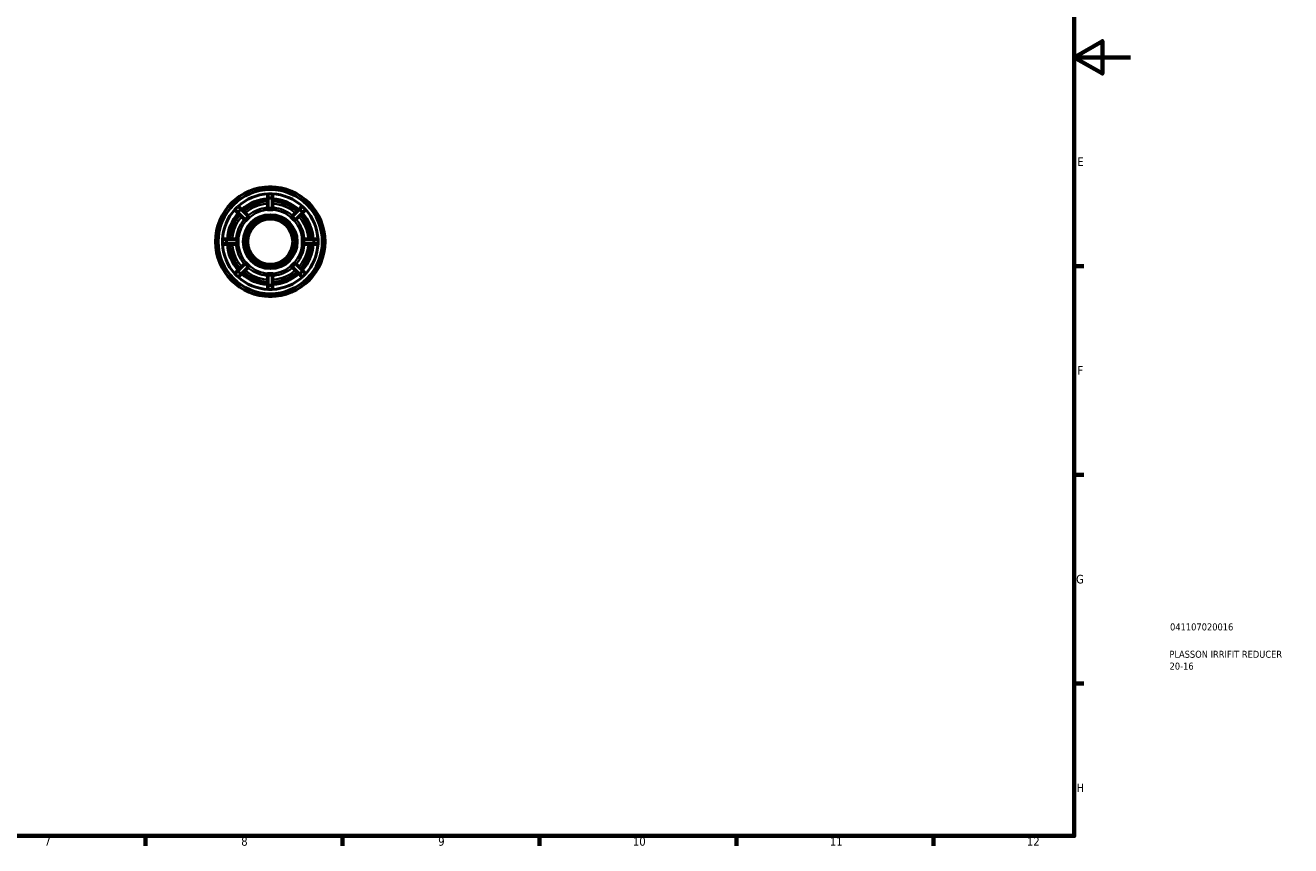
# Model space of a CAD drawing. Header units: millimetres. Extents: x 0 to 898, y 0 to 594.
# Tile 6 of 9: x 448 to 898, y 17 to 308. Entities that reach past the tile are written whole.
import ezdxf

# ---------------------------------------------------------------- set-up
doc = ezdxf.new("R2010")
doc.units = ezdxf.units.MM
for name, color, linetype, lineweight in [('Border (ANSI)', 7, 'Continuous', 70), ('Title (ISO)', 7, 'Continuous', 50), ('Visible (ANSI)', 7, 'Continuous', 50), ('Visible Narrow (ANSI)', 7, 'Continuous', 35)]:
    doc.layers.add(name, color=color, linetype=linetype, lineweight=lineweight)
doc.styles.add('Note Text (ANSI)', font='tahoma.ttf')
doc.styles.add('Note Text (ISO)', font='tahoma.ttf')

# ---------------------------------------------------------------- blocks, each defined once
blk = doc.blocks.new('Borders Default Border')
at = {"layer": 'Border (ANSI)'}
for p, q in [((821, 222.75), (824.45, 222.75)), ((821, 148.5), (824.45, 148.5)), ((821, 74.25), (824.45, 74.25)), ((490.58, 20), (490.58, 16.55)), ((560.67, 20), (560.67, 16.55)), ((630.75, 20), (630.75, 16.55)), ((700.83, 20), (700.83, 16.55)), ((770.92, 20), (770.92, 16.55))]:
    blk.add_line(p, q, dxfattribs=at)
at = {"layer": 'Border (ANSI)', "flags": 128}
for points in [[(20, 20), (20, 574), (821, 574), (821, 20), (20, 20)], [(841, 297), (821, 297), (831, 302.77), (831, 291.23), (821, 297)]]:
    blk.add_lwpolyline(points, dxfattribs=at)
at = {"layer": 'Border (ANSI)', "attachment_point": 7, "style": 'Note Text (ANSI)'}
for s, insert, char_height in [('E', (822.05, 258.35), 3.05), ('F', (822.14, 184.1), 3.05), ('G', (821.66, 109.79), 3.05), ('H', (821.81, 35.6), 3.05), ('7', (454.6, 16.55), 3.05), ('8', (524.63, 16.48), 3.05), ('9', (594.7, 16.49), 3.05), ('10', (663.96, 16.49), 3.048), ('11', (734.04, 16.55), 3.048), ('12', (804.13, 16.55), 3.048)]:
    blk.add_mtext(s, dxfattribs=dict(at, insert=insert, char_height=char_height))
blk = doc.blocks.new('Title Blocks ISO')
at = {"layer": 'Title (ISO)', "color": 232, "true_color": 0xca0064, "style": 'Note Text (ISO)'}
for tag, p in [('PART_NUMBER_001', (34.08, 73.13)), ('DESCRIPTION_001', (33.84, 63.4)), ('DESCRIPTION_002', (33.91, 59.18))]:
    blk.add_attdef(tag, p, '', height=2.5, dxfattribs=at)

msp = doc.modelspace()

# ---------------------------------------------------------------- linework, layer by layer
at = {"layer": 'Visible (ANSI)'}
for p, q in [((533.989, 248.027), (533.989, 246.698)), ((534.964, 250.927), (534.389, 250.927)), ((534.389, 248.427), (535.539, 248.427)), ((535.539, 250.927), (534.964, 250.927)), ((535.939, 246.698), (535.939, 248.027)), ((521.175, 245.216), (520.769, 244.809)), ((521.582, 245.623), (521.175, 245.216)), ((522.536, 243.042), (523.35, 243.855)), ((524.855, 242.915), (523.915, 243.855)), ((533.989, 246.698), (533.989, 243.56)), ((535.939, 243.56), (535.939, 246.698)), ((546.012, 243.855), (545.073, 242.915)), ((546.578, 243.855), (547.391, 243.042)), ((548.752, 245.216), (548.346, 245.623)), ((549.159, 244.809), (548.752, 245.216)), ((522.536, 242.476), (523.476, 241.536)), ((523.476, 241.536), (525.695, 239.317)), ((527.074, 240.696), (524.855, 242.915)), ((526.229, 238.784), (526.226, 238.786)), ((526.918, 239.473), (526.229, 238.784)), ((527.607, 240.162), (526.918, 239.473)), ((527.605, 240.165), (527.607, 240.162)), ((533.989, 242.806), (533.989, 242.809)), ((534.964, 242.806), (533.989, 242.806)), ((535.939, 242.806), (534.964, 242.806)), ((535.939, 242.809), (535.939, 242.806)), ((542.32, 240.162), (542.322, 240.165)), ((543.009, 239.473), (542.32, 240.162)), ((545.073, 242.915), (542.854, 240.696)), ((543.699, 238.784), (543.009, 239.473)), ((543.701, 238.786), (543.699, 238.784)), ((544.232, 239.317), (546.451, 241.536)), ((546.451, 241.536), (547.391, 242.476)), ((515.464, 232.002), (515.464, 231.427)), ((515.464, 231.427), (515.464, 230.852)), ((517.964, 230.852), (517.964, 232.002)), ((519.693, 232.402), (518.364, 232.402)), ((518.364, 230.452), (519.693, 230.452)), ((522.831, 232.402), (519.693, 232.402)), ((519.693, 230.452), (522.831, 230.452)), ((523.582, 232.402), (523.585, 232.402)), ((523.585, 230.452), (523.582, 230.452)), ((523.585, 232.402), (523.585, 231.427)), ((523.585, 231.427), (523.585, 230.452)), ((546.342, 232.402), (546.346, 232.402)), ((546.342, 231.427), (546.342, 232.402)), ((546.342, 230.452), (546.342, 231.427)), ((546.346, 230.452), (546.342, 230.452)), ((550.235, 232.402), (547.097, 232.402)), ((547.097, 230.452), (550.235, 230.452)), ((551.564, 232.402), (550.235, 232.402)), ((550.235, 230.452), (551.564, 230.452)), ((551.964, 232.002), (551.964, 230.852)), ((554.464, 231.427), (554.464, 232.002)), ((554.464, 230.852), (554.464, 231.427)), ((523.476, 221.319), (522.536, 220.379)), ((525.695, 223.537), (523.476, 221.319)), ((524.855, 219.94), (527.074, 222.159)), ((526.226, 224.069), (526.229, 224.071)), ((526.229, 224.071), (526.918, 223.382)), ((526.918, 223.382), (527.607, 222.692)), ((527.607, 222.692), (527.605, 222.69)), ((542.32, 222.692), (543.009, 223.382)), ((542.322, 222.69), (542.32, 222.692)), ((542.854, 222.159), (545.073, 219.94)), ((543.009, 223.382), (543.699, 224.071)), ((543.699, 224.071), (543.701, 224.069)), ((546.451, 221.319), (544.232, 223.537)), ((547.391, 220.379), (546.451, 221.319)), ((520.769, 218.045), (521.175, 217.639)), ((521.175, 217.639), (521.582, 217.232)), ((523.35, 219), (522.536, 219.813)), ((523.915, 219), (524.855, 219.94)), ((533.989, 220.049), (534.964, 220.049)), ((533.989, 220.046), (533.989, 220.049)), ((533.989, 219.294), (533.989, 216.156)), ((533.989, 216.156), (533.989, 214.827)), ((534.964, 220.049), (535.939, 220.049)), ((535.939, 220.049), (535.939, 220.046)), ((535.939, 216.156), (535.939, 219.294)), ((535.939, 214.827), (535.939, 216.156)), ((545.073, 219.94), (546.012, 219)), ((547.391, 219.813), (546.578, 219)), ((548.346, 217.232), (548.752, 217.639)), ((548.752, 217.639), (549.159, 218.045)), ((535.539, 214.427), (534.389, 214.427)), ((534.389, 211.927), (534.964, 211.927)), ((534.964, 211.927), (535.539, 211.927))]:
    msp.add_line(p, q, dxfattribs=at)
for radius in [19.5, 18.525, 9.6, 8.8, 8]:
    msp.add_circle((534.964, 231.427), radius, dxfattribs=at)
for centre, radius, start, end in [((534.964, 231.427), 17, 92.28624, 132.71376), ((534.389, 248.027), 0.4, 90, 180), ((534.389, 250.527), 0.4, 90, 103.78713), ((535.539, 250.527), 0.4, 76.21287, 90), ((535.539, 248.027), 0.4, 0, 90), ((534.964, 231.427), 17, 47.28624, 87.71376), ((521.051, 244.527), 0.4, 135, 148.78713), ((521.865, 245.34), 0.4, 121.21287, 135), ((523.632, 243.572), 0.4, 45, 135), ((534.964, 231.427), 15.3, 93.65368, 131.34632), ((534.964, 231.427), 15.3, 48.65368, 86.34632), ((546.295, 243.572), 0.4, 45, 135), ((548.063, 245.34), 0.4, 45, 58.78713), ((548.876, 244.527), 0.4, 31.21287, 45), ((534.964, 231.427), 17, 137.28624, 177.71376), ((534.964, 231.427), 15.3, 138.65368, 176.34632), ((522.819, 242.759), 0.4, 135, 225), ((534.964, 231.427), 15.3, 3.65368, 41.34632), ((547.108, 242.759), 0.4, 315, 45), ((534.964, 231.427), 17, 2.28624, 42.71376), ((515.864, 232.002), 0.4, 166.21287, 180), ((515.864, 230.852), 0.4, 180, 193.78713), ((518.364, 232.002), 0.4, 90, 180), ((518.364, 230.852), 0.4, 180, 270), ((534.964, 231.427), 17, 182.28624, 222.71376), ((534.964, 231.427), 15.3, 183.65368, 221.34632), ((534.964, 231.427), 15.3, 318.65368, 356.34632), ((534.964, 231.427), 17, 317.28624, 357.71376), ((551.564, 232.002), 0.4, 0, 90), ((551.564, 230.852), 0.4, 270, 0), ((554.064, 232.002), 0.4, 0, 13.78713), ((554.064, 230.852), 0.4, 346.21287, 0), ((521.051, 218.328), 0.4, 211.21287, 225), ((521.865, 217.515), 0.4, 225, 238.78713), ((522.819, 220.096), 0.4, 135, 225), ((523.632, 219.283), 0.4, 225, 315), ((534.964, 231.427), 17, 227.28624, 267.71376), ((534.964, 231.427), 15.3, 228.65368, 266.34632), ((534.964, 231.427), 17, 272.28624, 312.71376), ((534.964, 231.427), 15.3, 273.65368, 311.34632), ((546.295, 219.283), 0.4, 225, 315), ((547.108, 220.096), 0.4, 315, 45), ((548.063, 217.515), 0.4, 301.21287, 315), ((548.876, 218.328), 0.4, 315, 328.78713), ((534.389, 214.827), 0.4, 180, 270), ((534.389, 212.327), 0.4, 256.21287, 270), ((535.539, 214.827), 0.4, 270, 0), ((535.539, 212.327), 0.4, 270, 283.78713)]:
    msp.add_arc(centre, radius, start, end, dxfattribs=at)
for points, knots in [([(534.389, 243.295), (534.38, 243.294), (534.372, 243.294), (534.345, 243.296), (534.325, 243.3), (534.275, 243.319), (534.247, 243.335), (534.175, 243.383), (534.126, 243.423), (534.05, 243.489), (534.023, 243.515), (533.999, 243.541), (533.994, 243.548), (533.99, 243.556), (533.989, 243.558), (533.989, 243.56)], [-0.168733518, -0.168733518, -0.168733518, -0.168733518, -0.163441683, -0.163441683, -0.152156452, -0.152156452, -0.137571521, -0.137571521, -0.111826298, -0.111826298, -0.090915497, -0.090915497, -0.082112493, -0.082112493, -0.077185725, -0.077185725, -0.077185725, -0.077185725]), ([(535.539, 243.295), (535.342, 243.312), (535.147, 243.32), (534.78, 243.32), (534.585, 243.312), (534.389, 243.295)], [0.30299189, 0.30299189, 0.30299189, 0.30299189, 0.35809704, 0.35809704, 0.4132022, 0.4132022, 0.4132022, 0.4132022]), ([(535.939, 243.56), (535.939, 243.559), (535.939, 243.558), (535.937, 243.553), (535.934, 243.548), (535.921, 243.531), (535.907, 243.517), (535.853, 243.466), (535.804, 243.424), (535.723, 243.362), (535.688, 243.338), (535.636, 243.312), (535.615, 243.304), (535.577, 243.295), (535.559, 243.293), (535.541, 243.295), (535.54, 243.295), (535.539, 243.295)], [-0.07397322, -0.07397322, -0.07397322, -0.07397322, -0.07226562, -0.07226562, -0.06745944, -0.06745944, -0.058153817, -0.058153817, -0.039774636, -0.039774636, -0.027311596, -0.027311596, -0.020484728, -0.020484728, -0.01513632, -0.01513632, -0.014869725, -0.014869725, -0.014869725, -0.014869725]), ([(526.165, 239.412), (526.16, 239.405), (526.153, 239.399), (526.136, 239.384), (526.124, 239.376), (526.083, 239.354), (526.05, 239.344), (525.963, 239.324), (525.895, 239.317), (525.79, 239.31), (525.751, 239.309), (525.71, 239.311), (525.699, 239.313), (525.695, 239.317)], [-0.24000795, -0.24000795, -0.24000795, -0.24000795, -0.23497279, -0.23497279, -0.22758419, -0.22758419, -0.209365, -0.209365, -0.17479177, -0.17479177, -0.14865473, -0.14865473, -0.13223754, -0.13223754, -0.13223754, -0.13223754]), ([(526.979, 240.226), (526.828, 240.099), (526.684, 239.967), (526.425, 239.707), (526.292, 239.564), (526.165, 239.412)], [0.30299189, 0.30299189, 0.30299189, 0.30299189, 0.35809704, 0.35809704, 0.4132022, 0.4132022, 0.4132022, 0.4132022]), ([(526.226, 238.786), (526.25, 238.809), (526.274, 238.832), (526.51, 239.064), (526.723, 239.278), (526.918, 239.473)], [-0.09219528, -0.09219528, -0.09219528, -0.09219528, -0.082886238, -0.082886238, 0, 0, 0, 0]), ([(526.918, 239.473), (527.113, 239.668), (527.327, 239.881), (527.559, 240.117), (527.582, 240.141), (527.605, 240.165)], [0, 0, 0, 0, 0.082886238, 0.082886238, 0.092195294, 0.092195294, 0.092195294, 0.092195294]), ([(527.074, 240.696), (527.076, 240.694), (527.077, 240.691), (527.081, 240.676), (527.082, 240.656), (527.081, 240.585), (527.077, 240.523), (527.064, 240.422), (527.058, 240.381), (527.039, 240.316), (527.029, 240.291), (527.01, 240.26), (527.003, 240.249), (526.989, 240.235), (526.984, 240.23), (526.979, 240.226)], [-0.33119008, -0.33119008, -0.33119008, -0.33119008, -0.325285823, -0.325285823, -0.309410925, -0.309410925, -0.282213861, -0.282213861, -0.264623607, -0.264623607, -0.250493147, -0.250493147, -0.243420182, -0.243420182, -0.239581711, -0.239581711, -0.239581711, -0.239581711]), ([(533.989, 242.809), (534.022, 242.809), (534.055, 242.808), (534.386, 242.805), (534.687, 242.806), (534.964, 242.806)], [-0.09219528, -0.09219528, -0.09219528, -0.09219528, -0.082886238, -0.082886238, 0, 0, 0, 0]), ([(534.964, 242.806), (535.24, 242.806), (535.541, 242.805), (535.872, 242.808), (535.906, 242.809), (535.939, 242.809)], [0, 0, 0, 0, 0.082886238, 0.082886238, 0.092195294, 0.092195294, 0.092195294, 0.092195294]), ([(542.322, 240.165), (542.346, 240.141), (542.369, 240.117), (542.6, 239.881), (542.814, 239.668), (543.009, 239.473)], [-0.09219528, -0.09219528, -0.09219528, -0.09219528, -0.082886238, -0.082886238, 0, 0, 0, 0]), ([(542.949, 240.226), (542.942, 240.232), (542.935, 240.238), (542.92, 240.255), (542.912, 240.267), (542.89, 240.308), (542.88, 240.341), (542.861, 240.428), (542.854, 240.496), (542.846, 240.602), (542.845, 240.64), (542.848, 240.681), (542.85, 240.692), (542.854, 240.696)], [-0.24000795, -0.24000795, -0.24000795, -0.24000795, -0.23497279, -0.23497279, -0.22758419, -0.22758419, -0.20936501, -0.20936501, -0.17479177, -0.17479177, -0.14865473, -0.14865473, -0.13223754, -0.13223754, -0.13223754, -0.13223754]), ([(543.762, 239.412), (543.635, 239.564), (543.503, 239.707), (543.243, 239.967), (543.1, 240.099), (542.949, 240.226)], [0.30299189, 0.30299189, 0.30299189, 0.30299189, 0.35809704, 0.35809704, 0.4132022, 0.4132022, 0.4132022, 0.4132022]), ([(543.009, 239.473), (543.205, 239.278), (543.417, 239.064), (543.654, 238.832), (543.677, 238.809), (543.701, 238.786)], [0, 0, 0, 0, 0.082886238, 0.082886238, 0.092195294, 0.092195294, 0.092195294, 0.092195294]), ([(544.232, 239.317), (544.231, 239.316), (544.228, 239.314), (544.212, 239.31), (544.193, 239.309), (544.121, 239.31), (544.059, 239.315), (543.958, 239.327), (543.918, 239.333), (543.852, 239.352), (543.827, 239.362), (543.796, 239.381), (543.786, 239.388), (543.771, 239.402), (543.767, 239.407), (543.762, 239.412)], [-0.33119008, -0.33119008, -0.33119008, -0.33119008, -0.325285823, -0.325285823, -0.309410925, -0.309410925, -0.282213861, -0.282213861, -0.264623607, -0.264623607, -0.250493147, -0.250493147, -0.243420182, -0.243420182, -0.239581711, -0.239581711, -0.239581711, -0.239581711]), ([(522.831, 232.402), (522.832, 232.402), (522.833, 232.402), (522.838, 232.4), (522.843, 232.397), (522.86, 232.384), (522.874, 232.37), (522.925, 232.316), (522.967, 232.268), (523.029, 232.186), (523.053, 232.152), (523.079, 232.1), (523.087, 232.079), (523.096, 232.04), (523.098, 232.023), (523.096, 232.004), (523.096, 232.003), (523.096, 232.002)], [-0.07397322, -0.07397322, -0.07397322, -0.07397322, -0.07226562, -0.07226562, -0.06745944, -0.06745944, -0.058153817, -0.058153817, -0.039774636, -0.039774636, -0.027311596, -0.027311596, -0.020484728, -0.020484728, -0.01513632, -0.01513632, -0.014869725, -0.014869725, -0.014869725, -0.014869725]), ([(523.096, 230.852), (523.097, 230.844), (523.097, 230.835), (523.095, 230.809), (523.091, 230.789), (523.072, 230.738), (523.056, 230.711), (523.008, 230.638), (522.968, 230.589), (522.902, 230.514), (522.876, 230.486), (522.85, 230.463), (522.843, 230.457), (522.835, 230.453), (522.833, 230.452), (522.831, 230.452)], [-0.168733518, -0.168733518, -0.168733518, -0.168733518, -0.163441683, -0.163441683, -0.152156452, -0.152156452, -0.137571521, -0.137571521, -0.111826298, -0.111826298, -0.090915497, -0.090915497, -0.082112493, -0.082112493, -0.077185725, -0.077185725, -0.077185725, -0.077185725]), ([(523.096, 232.002), (523.079, 231.806), (523.071, 231.611), (523.071, 231.244), (523.079, 231.049), (523.096, 230.852)], [0.30299189, 0.30299189, 0.30299189, 0.30299189, 0.35809704, 0.35809704, 0.4132022, 0.4132022, 0.4132022, 0.4132022]), ([(523.585, 231.427), (523.585, 231.704), (523.586, 232.005), (523.583, 232.336), (523.582, 232.369), (523.582, 232.402)], [0, 0, 0, 0, 0.082886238, 0.082886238, 0.092195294, 0.092195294, 0.092195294, 0.092195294]), ([(523.582, 230.452), (523.582, 230.486), (523.583, 230.519), (523.586, 230.85), (523.585, 231.151), (523.585, 231.427)], [0.62399879, 0.62399879, 0.62399879, 0.62399879, 0.633307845, 0.633307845, 0.716194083, 0.716194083, 0.716194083, 0.716194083]), ([(546.346, 232.402), (546.345, 232.369), (546.345, 232.336), (546.341, 232.005), (546.342, 231.704), (546.342, 231.427)], [0.62399879, 0.62399879, 0.62399879, 0.62399879, 0.633307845, 0.633307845, 0.716194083, 0.716194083, 0.716194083, 0.716194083]), ([(546.342, 231.427), (546.342, 231.151), (546.341, 230.85), (546.345, 230.519), (546.345, 230.486), (546.346, 230.452)], [0, 0, 0, 0, 0.082886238, 0.082886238, 0.092195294, 0.092195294, 0.092195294, 0.092195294]), ([(546.831, 232.002), (546.831, 232.011), (546.83, 232.019), (546.832, 232.046), (546.836, 232.066), (546.855, 232.116), (546.871, 232.144), (546.919, 232.217), (546.959, 232.265), (547.025, 232.341), (547.051, 232.369), (547.077, 232.392), (547.084, 232.397), (547.092, 232.402), (547.095, 232.402), (547.097, 232.402)], [-0.168733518, -0.168733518, -0.168733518, -0.168733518, -0.163441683, -0.163441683, -0.152156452, -0.152156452, -0.137571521, -0.137571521, -0.111826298, -0.111826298, -0.090915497, -0.090915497, -0.082112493, -0.082112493, -0.077185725, -0.077185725, -0.077185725, -0.077185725]), ([(547.097, 230.452), (547.096, 230.452), (547.094, 230.453), (547.089, 230.454), (547.085, 230.457), (547.068, 230.47), (547.053, 230.484), (547.003, 230.538), (546.96, 230.587), (546.898, 230.668), (546.875, 230.703), (546.848, 230.755), (546.84, 230.776), (546.831, 230.815), (546.83, 230.832), (546.831, 230.851), (546.831, 230.851), (546.831, 230.852)], [-0.07397322, -0.07397322, -0.07397322, -0.07397322, -0.07226562, -0.07226562, -0.06745944, -0.06745944, -0.058153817, -0.058153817, -0.039774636, -0.039774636, -0.027311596, -0.027311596, -0.020484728, -0.020484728, -0.01513632, -0.01513632, -0.014869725, -0.014869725, -0.014869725, -0.014869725]), ([(546.831, 230.852), (546.849, 231.049), (546.856, 231.244), (546.856, 231.611), (546.849, 231.806), (546.831, 232.002)], [0.30299189, 0.30299189, 0.30299189, 0.30299189, 0.35809704, 0.35809704, 0.4132022, 0.4132022, 0.4132022, 0.4132022]), ([(525.695, 223.537), (525.697, 223.539), (525.7, 223.541), (525.715, 223.545), (525.735, 223.545), (525.806, 223.544), (525.868, 223.54), (525.969, 223.528), (526.01, 223.521), (526.075, 223.503), (526.1, 223.493), (526.132, 223.474), (526.142, 223.466), (526.156, 223.453), (526.161, 223.448), (526.165, 223.442)], [-0.33119008, -0.33119008, -0.33119008, -0.33119008, -0.325285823, -0.325285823, -0.309410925, -0.309410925, -0.282213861, -0.282213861, -0.264623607, -0.264623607, -0.250493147, -0.250493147, -0.243420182, -0.243420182, -0.239581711, -0.239581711, -0.239581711, -0.239581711]), ([(526.165, 223.442), (526.292, 223.291), (526.425, 223.148), (526.684, 222.888), (526.828, 222.756), (526.979, 222.629)], [0.30299189, 0.30299189, 0.30299189, 0.30299189, 0.35809704, 0.35809704, 0.4132022, 0.4132022, 0.4132022, 0.4132022]), ([(526.918, 223.382), (526.723, 223.577), (526.51, 223.791), (526.274, 224.022), (526.25, 224.046), (526.226, 224.069)], [0, 0, 0, 0, 0.082886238, 0.082886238, 0.092195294, 0.092195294, 0.092195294, 0.092195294]), ([(527.605, 222.69), (527.582, 222.714), (527.559, 222.738), (527.327, 222.974), (527.113, 223.186), (526.918, 223.382)], [-0.09219528, -0.09219528, -0.09219528, -0.09219528, -0.082886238, -0.082886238, 0, 0, 0, 0]), ([(526.979, 222.629), (526.986, 222.623), (526.992, 222.617), (527.007, 222.599), (527.015, 222.588), (527.038, 222.547), (527.047, 222.514), (527.067, 222.427), (527.074, 222.359), (527.081, 222.253), (527.082, 222.215), (527.08, 222.173), (527.078, 222.163), (527.074, 222.159)], [-0.24000795, -0.24000795, -0.24000795, -0.24000795, -0.23497279, -0.23497279, -0.22758419, -0.22758419, -0.209365, -0.209365, -0.17479177, -0.17479177, -0.14865473, -0.14865473, -0.13223754, -0.13223754, -0.13223754, -0.13223754]), ([(543.009, 223.382), (542.814, 223.186), (542.6, 222.974), (542.369, 222.738), (542.346, 222.714), (542.322, 222.69)], [0, 0, 0, 0, 0.082886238, 0.082886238, 0.092195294, 0.092195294, 0.092195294, 0.092195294]), ([(542.854, 222.159), (542.852, 222.16), (542.851, 222.163), (542.847, 222.179), (542.846, 222.198), (542.847, 222.27), (542.851, 222.332), (542.863, 222.433), (542.87, 222.473), (542.888, 222.539), (542.898, 222.564), (542.917, 222.595), (542.925, 222.605), (542.938, 222.62), (542.943, 222.625), (542.949, 222.629)], [-0.33119008, -0.33119008, -0.33119008, -0.33119008, -0.325285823, -0.325285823, -0.309410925, -0.309410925, -0.282213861, -0.282213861, -0.264623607, -0.264623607, -0.250493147, -0.250493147, -0.243420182, -0.243420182, -0.239581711, -0.239581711, -0.239581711, -0.239581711]), ([(542.949, 222.629), (543.1, 222.756), (543.243, 222.888), (543.503, 223.148), (543.635, 223.291), (543.762, 223.442)], [0.30299189, 0.30299189, 0.30299189, 0.30299189, 0.35809704, 0.35809704, 0.4132022, 0.4132022, 0.4132022, 0.4132022]), ([(543.701, 224.069), (543.677, 224.046), (543.654, 224.022), (543.417, 223.791), (543.205, 223.577), (543.009, 223.382)], [-0.09219528, -0.09219528, -0.09219528, -0.09219528, -0.082886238, -0.082886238, 0, 0, 0, 0]), ([(543.762, 223.442), (543.768, 223.449), (543.774, 223.456), (543.792, 223.471), (543.803, 223.479), (543.844, 223.501), (543.877, 223.511), (543.964, 223.53), (544.032, 223.537), (544.138, 223.545), (544.176, 223.546), (544.218, 223.544), (544.228, 223.542), (544.232, 223.537)], [-0.24000795, -0.24000795, -0.24000795, -0.24000795, -0.23497279, -0.23497279, -0.22758419, -0.22758419, -0.20936501, -0.20936501, -0.17479177, -0.17479177, -0.14865473, -0.14865473, -0.13223754, -0.13223754, -0.13223754, -0.13223754]), ([(534.964, 220.049), (534.687, 220.049), (534.386, 220.05), (534.055, 220.046), (534.022, 220.046), (533.989, 220.046)], [0, 0, 0, 0, 0.082886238, 0.082886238, 0.092195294, 0.092195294, 0.092195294, 0.092195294]), ([(533.989, 219.294), (533.989, 219.295), (533.989, 219.297), (533.991, 219.302), (533.994, 219.307), (534.007, 219.323), (534.021, 219.338), (534.075, 219.388), (534.123, 219.431), (534.205, 219.493), (534.239, 219.516), (534.292, 219.543), (534.312, 219.551), (534.351, 219.56), (534.368, 219.561), (534.387, 219.56), (534.388, 219.56), (534.389, 219.56)], [-0.07397322, -0.07397322, -0.07397322, -0.07397322, -0.07226562, -0.07226562, -0.06745944, -0.06745944, -0.058153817, -0.058153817, -0.039774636, -0.039774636, -0.027311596, -0.027311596, -0.020484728, -0.020484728, -0.01513632, -0.01513632, -0.014869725, -0.014869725, -0.014869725, -0.014869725]), ([(534.389, 219.56), (534.585, 219.542), (534.78, 219.535), (535.147, 219.535), (535.342, 219.542), (535.539, 219.56)], [0.30299189, 0.30299189, 0.30299189, 0.30299189, 0.35809704, 0.35809704, 0.4132022, 0.4132022, 0.4132022, 0.4132022]), ([(535.939, 220.046), (535.906, 220.046), (535.872, 220.046), (535.541, 220.05), (535.24, 220.049), (534.964, 220.049)], [0.62399879, 0.62399879, 0.62399879, 0.62399879, 0.633307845, 0.633307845, 0.716194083, 0.716194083, 0.716194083, 0.716194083]), ([(535.539, 219.56), (535.547, 219.561), (535.556, 219.561), (535.583, 219.559), (535.602, 219.555), (535.653, 219.536), (535.681, 219.52), (535.753, 219.472), (535.802, 219.432), (535.878, 219.366), (535.905, 219.34), (535.929, 219.314), (535.934, 219.307), (535.938, 219.299), (535.939, 219.296), (535.939, 219.294)], [-0.168733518, -0.168733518, -0.168733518, -0.168733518, -0.163441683, -0.163441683, -0.152156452, -0.152156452, -0.137571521, -0.137571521, -0.111826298, -0.111826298, -0.090915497, -0.090915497, -0.082112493, -0.082112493, -0.077185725, -0.077185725, -0.077185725, -0.077185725])]:
    msp.add_open_spline(points, degree=3, knots=knots, dxfattribs=at)
at = {"layer": 'Visible Narrow (ANSI)'}
for p, q in [((534.389, 247.163), (534.389, 248.361)), ((535.539, 248.361), (535.539, 247.163)), ((523.397, 243.808), (524.243, 242.961)), ((534.389, 247.094), (534.389, 246.856)), ((534.389, 243.472), (534.389, 246.658)), ((535.481, 247.097), (534.446, 247.097)), ((534.446, 246.835), (535.481, 246.835)), ((535.539, 246.856), (535.539, 247.094)), ((535.539, 246.658), (535.539, 243.472)), ((545.684, 242.961), (546.531, 243.808)), ((523.43, 242.148), (522.583, 242.995)), ((523.479, 242.099), (523.647, 241.931)), ((524.25, 242.873), (523.518, 242.141)), ((523.703, 241.956), (524.435, 242.688)), ((526.04, 239.538), (523.787, 241.791)), ((524.46, 242.744), (524.292, 242.912)), ((524.6, 242.604), (526.853, 240.351)), ((543.074, 240.351), (545.327, 242.604)), ((546.14, 241.791), (543.887, 239.538)), ((545.635, 242.912), (545.467, 242.744)), ((545.493, 242.688), (546.225, 241.956)), ((546.41, 242.141), (545.678, 242.873)), ((546.28, 241.931), (546.449, 242.099)), ((547.344, 242.995), (546.497, 242.148)), ((518.03, 232.002), (519.228, 232.002)), ((519.228, 230.852), (518.03, 230.852)), ((519.294, 231.945), (519.294, 230.91)), ((519.535, 232.002), (519.297, 232.002)), ((519.297, 230.852), (519.535, 230.852)), ((519.556, 230.91), (519.556, 231.945)), ((519.733, 232.002), (522.919, 232.002)), ((522.919, 230.852), (519.733, 230.852)), ((547.008, 232.002), (550.195, 232.002)), ((550.195, 230.852), (547.008, 230.852)), ((550.372, 231.945), (550.372, 230.91)), ((550.631, 232.002), (550.393, 232.002)), ((550.393, 230.852), (550.631, 230.852)), ((550.633, 230.91), (550.633, 231.945)), ((550.7, 232.002), (551.897, 232.002)), ((551.897, 230.852), (550.7, 230.852)), ((522.583, 219.86), (523.43, 220.707)), ((523.647, 220.924), (523.479, 220.756)), ((523.518, 220.713), (524.25, 219.981)), ((524.435, 220.166), (523.703, 220.898)), ((523.787, 221.064), (526.04, 223.317)), ((526.853, 222.504), (524.6, 220.251)), ((545.327, 220.251), (543.074, 222.504)), ((543.887, 223.317), (546.14, 221.064)), ((546.225, 220.898), (545.493, 220.166)), ((545.678, 219.981), (546.41, 220.713)), ((546.449, 220.756), (546.28, 220.924)), ((546.497, 220.707), (547.344, 219.86)), ((524.243, 219.894), (523.397, 219.047)), ((524.292, 219.943), (524.46, 220.111)), ((534.389, 216.197), (534.389, 219.383)), ((535.539, 219.383), (535.539, 216.197)), ((545.467, 220.111), (545.635, 219.943)), ((546.531, 219.047), (545.684, 219.894)), ((534.389, 215.998), (534.389, 215.76)), ((534.389, 214.494), (534.389, 215.691)), ((535.481, 216.02), (534.446, 216.02)), ((534.446, 215.758), (535.481, 215.758)), ((535.539, 215.76), (535.539, 215.998)), ((535.539, 215.691), (535.539, 214.494))]:
    msp.add_line(p, q, dxfattribs=at)
for radius, start, end in [(14.5, 95.72, 129.28), (14.333, 95.76048, 129.23952), (13.536, 95.96751, 129.03249), (12.175, 96.38387, 128.61613), (12.175, 51.38387, 83.61613), (13.536, 50.96751, 84.03249), (14.333, 50.76048, 84.23952), (14.5, 50.72, 84.28), (14.5, 140.72, 174.28), (14.333, 140.76048, 174.23952), (13.536, 140.96751, 174.03249), (12.175, 141.38387, 173.61613), (11.378, 137.25, 177.75), (11.378, 92.25, 132.75), (11.378, 47.25, 87.75), (11.378, 2.25, 42.75), (12.175, 6.38387, 38.61613), (13.536, 5.96751, 39.03249), (14.333, 5.76048, 39.23952), (14.5, 5.72, 39.28), (14.5, 185.72, 219.28), (14.333, 185.76048, 219.23952), (13.536, 185.96751, 219.03249), (12.175, 186.38387, 218.61613), (11.378, 182.25, 222.75), (11.378, 317.25, 357.75), (12.175, 321.38387, 353.61613), (13.536, 320.96751, 354.03249), (14.333, 320.76048, 354.23952), (14.5, 320.72, 354.28), (13.536, 230.96751, 264.03249), (11.378, 227.25, 267.75), (12.175, 231.38387, 263.61613), (11.378, 272.25, 312.75), (12.175, 276.38387, 308.61613), (13.536, 275.96751, 309.03249), (14.5, 230.72, 264.28), (14.333, 230.76048, 264.23952), (14.333, 275.76048, 309.23952), (14.5, 275.72, 309.28)]:
    msp.add_arc((534.964, 231.427), radius, start, end, dxfattribs=at)
for centre, major_axis, ratio, start_param, end_param in [((534.389, 246.698), (-0.4, 0), 0.9961947, 4.7909288, 6.2046455), ((534.389, 246.698), (-0.4, 0), 0.3420201, 4.7909288, 6.2046455), ((535.539, 246.698), (0.4, 0), 0.9961947, 0.0785398, 1.4922565), ((535.539, 246.698), (0.4, 0), 0.3420201, 0.0785398, 1.4922565), ((523.759, 241.819), (-0.283, -0.283), 0.9961947, 4.7909288, 6.2046455), ((523.759, 241.819), (-0.283, -0.283), 0.3420201, 4.7909288, 6.2046455), ((524.572, 242.632), (0.283, 0.283), 0.9961947, 0.0785398, 1.4922565), ((524.572, 242.632), (0.283, 0.283), 0.3420201, 0.0785398, 1.4922565), ((545.355, 242.632), (-0.283, 0.283), 0.3420201, 4.7909288, 6.2046455), ((545.355, 242.632), (-0.283, 0.283), 0.9961947, 4.7909288, 6.2046455), ((546.169, 241.819), (0.283, -0.283), 0.3420201, 0.0785398, 1.4922565), ((546.169, 241.819), (0.283, -0.283), 0.9961947, 0.0785398, 1.4922565), ((519.693, 232.002), (0, 0.4), 0.9961947, 0.0785398, 1.4922565), ((519.693, 230.852), (0, -0.4), 0.9961947, 4.7909288, 6.2046455), ((519.693, 232.002), (0, 0.4), 0.3420201, 0.0785398, 1.4922565), ((519.693, 230.852), (0, -0.4), 0.3420201, 4.7909288, 6.2046455), ((550.235, 232.002), (0, 0.4), 0.3420201, 4.7909288, 6.2046455), ((550.235, 230.852), (0, -0.4), 0.3420201, 0.0785398, 1.4922565), ((550.235, 232.002), (0, 0.4), 0.9961947, 4.7909288, 6.2046455), ((550.235, 230.852), (0, -0.4), 0.9961947, 0.0785398, 1.4922565), ((523.759, 221.036), (-0.283, 0.283), 0.9961947, 0.0785398, 1.4922565), ((523.759, 221.036), (-0.283, 0.283), 0.3420201, 0.0785398, 1.4922565), ((546.169, 221.036), (0.283, 0.283), 0.3420201, 4.7909288, 6.2046455), ((546.169, 221.036), (0.283, 0.283), 0.9961947, 4.7909288, 6.2046455), ((524.572, 220.223), (0.283, -0.283), 0.9961947, 4.7909288, 6.2046455), ((524.572, 220.223), (0.283, -0.283), 0.3420201, 4.7909288, 6.2046455), ((534.389, 216.156), (-0.4, 0), 0.3420201, 0.0785398, 1.4922565), ((534.389, 216.156), (-0.4, 0), 0.9961947, 0.0785398, 1.4922565), ((535.539, 216.156), (0.4, 0), 0.3420201, 4.7909288, 6.2046455), ((535.539, 216.156), (0.4, 0), 0.9961947, 4.7909288, 6.2046455), ((545.355, 220.223), (-0.283, -0.283), 0.3420201, 0.0785398, 1.4922565), ((545.355, 220.223), (-0.283, -0.283), 0.9961947, 0.0785398, 1.4922565)]:
    msp.add_ellipse(centre, major_axis=major_axis, ratio=ratio, start_param=start_param, end_param=end_param, dxfattribs=at)

# ---------------------------------------------------------------- block references
msp.add_blockref('Borders Default Border', (0, 0))
msp.add_blockref('Title Blocks ISO', (821, 20)).add_auto_attribs({'PART_NUMBER_001': '041107020016', 'DESCRIPTION_001': 'PLASSON IRRIFIT REDUCER', 'DESCRIPTION_002': '20-16'})

doc.saveas('drawing.dxf')
